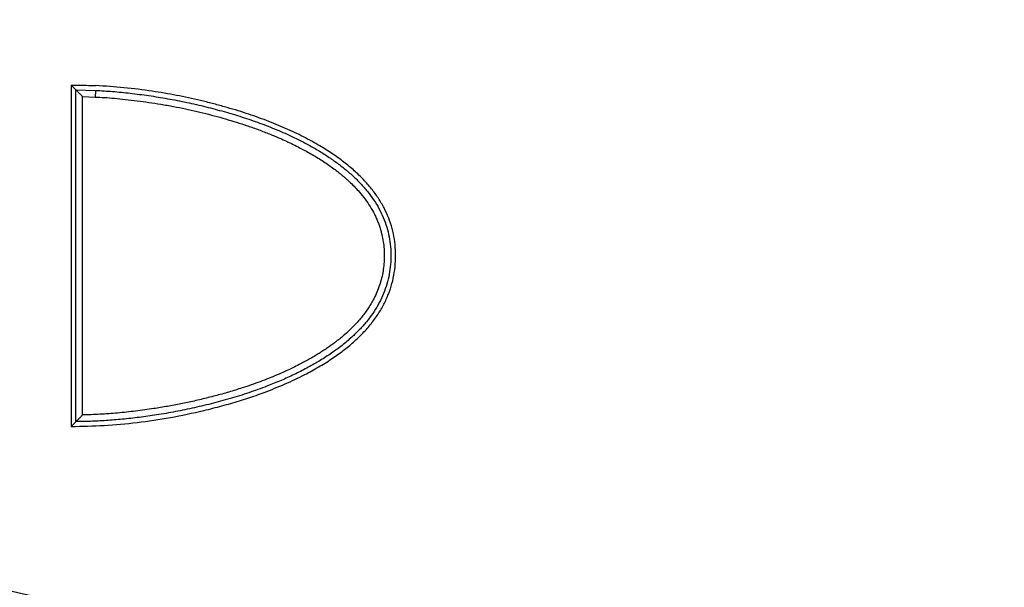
# Model space of a CAD drawing. Header units: millimetres. Extents: x -848 to 77789, y -17557 to 12238.
# Tile 43 of 79: x 71814 to 71948, y -12271 to -12194. Entities that reach past the tile are written whole.
import ezdxf
from ezdxf import colors
from ezdxf.entities.mleader import LeaderData, LeaderLine
from ezdxf.math import Vec2, Vec3

# ---------------------------------------------------------------- set-up
doc = ezdxf.new("R2010")
doc.units = ezdxf.units.MM
doc.layers.add('RR_IWK_opisy_piony', color=7, linetype='Continuous', lineweight=13)
doc.styles.add('Garamond', font='GARA.TTF')

# ---------------------------------------------------------------- blocks, each defined once
blk = doc.blocks.new('A$C661458EC')
at = {"color": 7, "linetype": 'Continuous', "lineweight": 25}
for p, q in [((-1.7836, -3.8731), (-1.7977, -3.8592)), ((-1.7836, -4.8731), (-1.7836, -3.8731)), ((-1.7836, -3.8731), (-1.7246, -3.8745)), ((-1.7636, -3.8933), (-1.7256, -3.8945)), ((-1.7636, -4.8529), (-1.7636, -3.8933)), ((-0.9387, -4.1418), (-0.9387, -4.141)), ((-1.7975, -4.8868), (-1.7836, -4.8731))]:
    blk.add_line(p, q, dxfattribs=at)
for points, knots in [([(-1.798, -3.8588), (-1.7888, -3.8588), (-1.7714, -3.8589), (-1.7468, -3.8593), (-1.7313, -3.8599), (-1.724, -3.8602)], [0, 0, 0, 0, 0.372301, 0.705609, 1, 1, 1, 1]), ([(-1.7979, -4.8875), (-1.7649, -4.8869), (-1.6985, -4.8857), (-1.5986, -4.8762), (-1.4982, -4.8613), (-1.4221, -4.8454), (-1.3704, -4.8327), (-1.3433, -4.8256), (-1.3168, -4.8181), (-1.2908, -4.8104), (-1.2654, -4.8023), (-1.2406, -4.7939), (-1.2028, -4.7802), (-1.1534, -4.7603), (-1.0985, -4.7344), (-1.0519, -4.7089), (-1.0132, -4.6849), (-0.978, -4.6599), (-0.9463, -4.6339), (-0.918, -4.6069), (-0.8933, -4.5788), (-0.8721, -4.5498), (-0.8544, -4.5197), (-0.8403, -4.4887), (-0.8297, -4.4566), (-0.8226, -4.4236), (-0.8192, -4.3898), (-0.8191, -4.356), (-0.8225, -4.3228), (-0.8294, -4.2904), (-0.8398, -4.259), (-0.8538, -4.2285), (-0.8712, -4.199), (-0.892, -4.1703), (-0.9164, -4.1426), (-0.9442, -4.1159), (-0.9754, -4.09), (-1.0101, -4.0651), (-1.0509, -4.0395), (-1.098, -4.0137), (-1.1517, -3.9882), (-1.2094, -3.9647), (-1.271, -3.943), (-1.3257, -3.9265), (-1.3718, -3.9141), (-1.4082, -3.905), (-1.4445, -3.8968), (-1.4808, -3.8894), (-1.517, -3.8828), (-1.5696, -3.8743), (-1.6385, -3.8655), (-1.6956, -3.862), (-1.724, -3.8602)], [0, 0, 0, 0, 0.042494, 0.085408, 0.128891, 0.173087, 0.185314, 0.197333, 0.209149, 0.220764, 0.232182, 0.243408, 0.254444, 0.28385, 0.311953, 0.332539, 0.352039, 0.37052, 0.388063, 0.404761, 0.420722, 0.436071, 0.450947, 0.465503, 0.479902, 0.494313, 0.508904, 0.523463, 0.53771, 0.551808, 0.565921, 0.580216, 0.594851, 0.609977, 0.625726, 0.642219, 0.65956, 0.677839, 0.697131, 0.721438, 0.746889, 0.773566, 0.80154, 0.830875, 0.84701, 0.863053, 0.879011, 0.89489, 0.910698, 0.926441, 0.963332, 1, 1, 1, 1]), ([(-1.7636, -3.8933), (-1.7645, -3.8924), (-1.7665, -3.8905), (-1.7692, -3.8876), (-1.7722, -3.8845), (-1.7752, -3.8815), (-1.7782, -3.8786), (-1.7806, -3.8761), (-1.7823, -3.8744), (-1.7834, -3.8733), (-1.7836, -3.8732), (-1.7836, -3.8731)], [0, 0, 0, 0, 0.0955326, 0.2187156, 0.3090206, 0.4459889, 0.5736354, 0.6932896, 0.8026873, 0.904012, 1, 1, 1, 1]), ([(-1.7246, -3.8745), (-1.7076, -3.8755), (-1.6726, -3.8775), (-1.6192, -3.8829), (-1.5638, -3.8901), (-1.507, -3.8993), (-1.4493, -3.9105), (-1.3924, -3.9235), (-1.3367, -3.9382), (-1.2826, -3.9544), (-1.2297, -3.9726), (-1.1781, -3.9927), (-1.1331, -4.0127), (-1.0946, -4.0319), (-1.062, -4.0498), (-1.031, -4.0687), (-1.0017, -4.0886), (-0.9742, -4.1095), (-0.9486, -4.1316), (-0.9252, -4.1546), (-0.904, -4.1788), (-0.8854, -4.204), (-0.8693, -4.2303), (-0.856, -4.2578), (-0.8457, -4.2863), (-0.8385, -4.3158), (-0.8343, -4.3459), (-0.8331, -4.3763), (-0.835, -4.4066), (-0.8397, -4.4366), (-0.8475, -4.4658), (-0.8583, -4.4941), (-0.8719, -4.5213), (-0.8883, -4.5474), (-0.9071, -4.5723), (-0.9284, -4.5962), (-0.953, -4.6201), (-0.9811, -4.6438), (-1.0129, -4.6671), (-1.0469, -4.6891), (-1.0829, -4.7097), (-1.1207, -4.7291), (-1.1601, -4.7471), (-1.205, -4.7656), (-1.2556, -4.7841), (-1.3117, -4.8019), (-1.3687, -4.8177), (-1.4261, -4.8314), (-1.4833, -4.8431), (-1.5388, -4.8527), (-1.5922, -4.8603), (-1.643, -4.866), (-1.692, -4.87), (-1.7387, -4.8726), (-1.7689, -4.8729), (-1.7836, -4.8731)], [0, 0, 0, 0, 0.022538, 0.046226, 0.070861, 0.096237, 0.122151, 0.148406, 0.173297, 0.19816, 0.222845, 0.24721, 0.271124, 0.287771, 0.304097, 0.320071, 0.335672, 0.350885, 0.365708, 0.38015, 0.394236, 0.40801, 0.421533, 0.434891, 0.448191, 0.461509, 0.47485, 0.488205, 0.501557, 0.514888, 0.528186, 0.541455, 0.554781, 0.568264, 0.581984, 0.596001, 0.610356, 0.627205, 0.64454, 0.662353, 0.680622, 0.69931, 0.718368, 0.737742, 0.763426, 0.789386, 0.815455, 0.841457, 0.867207, 0.892516, 0.915801, 0.938358, 0.960021, 0.980623, 1, 1, 1, 1]), ([(-1.7246, -3.8745), (-1.7247, -3.8748), (-1.7247, -3.8752), (-1.7248, -3.8777), (-1.7249, -3.8803), (-1.7251, -3.8835), (-1.7253, -3.8881), (-1.7255, -3.892), (-1.7256, -3.8945)], [0, 0, 0, 0, 0.2394484, 0.3684042, 0.4999425, 0.6314835, 0.7604682, 1, 1, 1, 1]), ([(-1.7256, -3.8945), (-1.7163, -3.8949), (-1.6971, -3.8959), (-1.667, -3.8983), (-1.6341, -3.9016), (-1.5993, -3.9056), (-1.5635, -3.9105), (-1.5268, -3.9163), (-1.4782, -3.925), (-1.4186, -3.9375), (-1.3497, -3.9551), (-1.2991, -3.9703), (-1.2657, -3.9815), (-1.2488, -3.9873), (-1.2322, -3.9934), (-1.2159, -3.9995), (-1.1999, -4.0058), (-1.1843, -4.0122), (-1.1671, -4.0195), (-1.1484, -4.0279), (-1.1285, -4.0374), (-1.1101, -4.0466), (-1.0863, -4.0591), (-1.058, -4.0753), (-1.0251, -4.0965), (-1.0021, -4.1133), (-0.9877, -4.1247), (-0.9809, -4.1303), (-0.9742, -4.136), (-0.9677, -4.1417), (-0.9613, -4.1475), (-0.9525, -4.1558), (-0.9414, -4.1669), (-0.9266, -4.1832), (-0.9112, -4.2023), (-0.896, -4.2245), (-0.8851, -4.2437), (-0.8776, -4.2595), (-0.8725, -4.2717), (-0.868, -4.284), (-0.8641, -4.2965), (-0.8601, -4.3119), (-0.8565, -4.3306), (-0.8541, -4.3525), (-0.8533, -4.3748), (-0.8543, -4.3971), (-0.857, -4.4191), (-0.8614, -4.4408), (-0.8676, -4.462), (-0.8754, -4.4827), (-0.884, -4.5009), (-0.8927, -4.5166), (-0.9011, -4.5301), (-0.9104, -4.5434), (-0.9204, -4.5566), (-0.9339, -4.5725), (-0.9514, -4.591), (-0.9739, -4.6117), (-0.9933, -4.6276), (-1.0087, -4.6392), (-1.0193, -4.6468), (-1.0303, -4.6544), (-1.0416, -4.6618), (-1.0533, -4.6692), (-1.066, -4.6769), (-1.0799, -4.6849), (-1.095, -4.6932), (-1.1115, -4.7019), (-1.1387, -4.7154), (-1.1777, -4.7331), (-1.2287, -4.7533), (-1.2706, -4.7678), (-1.3022, -4.7778), (-1.3225, -4.7839), (-1.343, -4.7898), (-1.3638, -4.7954), (-1.3847, -4.8008), (-1.4059, -4.806), (-1.4333, -4.8123), (-1.4672, -4.8195), (-1.5078, -4.8271), (-1.5534, -4.8347), (-1.6035, -4.8416), (-1.6576, -4.8473), (-1.7109, -4.8513), (-1.7462, -4.8524), (-1.7636, -4.8529)], [0, 0, 0, 0, 0.01267, 0.026439, 0.041313, 0.057824, 0.074384, 0.090849, 0.10874, 0.14188, 0.17426, 0.20594, 0.214237, 0.222415, 0.230477, 0.238422, 0.246254, 0.253973, 0.261581, 0.271864, 0.281944, 0.291828, 0.299997, 0.318697, 0.336514, 0.353505, 0.357614, 0.36167, 0.365674, 0.369627, 0.373529, 0.377383, 0.38628, 0.39493, 0.407609, 0.419839, 0.431704, 0.437759, 0.443768, 0.449746, 0.455705, 0.46166, 0.471613, 0.481657, 0.491855, 0.502083, 0.512185, 0.522225, 0.532267, 0.542376, 0.552615, 0.559738, 0.566982, 0.574367, 0.581911, 0.58963, 0.602923, 0.61681, 0.631347, 0.637224, 0.643201, 0.64928, 0.655464, 0.661755, 0.668157, 0.675845, 0.683693, 0.691703, 0.7014, 0.725312, 0.750299, 0.776414, 0.786017, 0.795686, 0.805421, 0.815225, 0.8251, 0.835046, 0.845067, 0.863635, 0.882467, 0.9016, 0.926899, 0.951715, 0.976072, 1, 1, 1, 1]), ([(-1.7836, -4.8731), (-1.7836, -4.873), (-1.7834, -4.8729), (-1.7823, -4.8718), (-1.7806, -4.87), (-1.7786, -4.8681), (-1.7768, -4.8662), (-1.7753, -4.8647), (-1.7736, -4.863), (-1.7715, -4.8609), (-1.7691, -4.8584), (-1.7664, -4.8557), (-1.7646, -4.8539), (-1.7636, -4.8529)], [0, 0, 0, 0, 0.095911, 0.197206, 0.30661, 0.426298, 0.48605, 0.550073, 0.618455, 0.691267, 0.804321, 0.89184, 1, 1, 1, 1])]:
    blk.add_open_spline(points, degree=3, knots=knots, dxfattribs=at)
blk.add_open_spline([(-1.798, -3.8588), (-1.798, -3.9731), (-1.798, -4.2016), (-1.798, -4.5445), (-1.7979, -4.7732), (-1.7979, -4.8875)], degree=3, dxfattribs=at)
blk = doc.blocks.new('_None')

msp = doc.modelspace()

# ---------------------------------------------------------------- block references
at = {"lineweight": 0, "xscale": 45, "yscale": 45, "zscale": 45}
msp.add_blockref('A$C661458EC', (71902.19, -12029.19), dxfattribs=at)

# ---------------------------------------------------------------- next in the draw order: leaders
at = {"layer": 'RR_IWK_opisy_piony'}
ml = msp.add_multileader_mtext('Standard', dxfattribs=at)
ml.set_content('Zestawy ciepłomierzowe\\P- zawór kulowy DN15/DN20\\P- filtr siatkowy DN15/DN20\\P- ciepłomierz {\\A1;q{\\H0.7x;nom}=0,6 m{\\H0.7x;\\S3^ ;}/h DN15}\\P- zawór kulowy DN15/DN20\\P', color=256, style='Garamond')
ml.set_leader_properties()
ml.set_arrow_properties(name='NONE')
ml.build(insert=Vec2(0, 0))
ml.multileader.update_dxf_attribs({"text_left_attachment_type": 2, "text_right_attachment_type": 2, "dogleg_length": 0, "arrow_head_size": 0.18})
ctx = ml.context
ctx.base_point, ctx.char_height, ctx.arrow_head_size, ctx.landing_gap_size, ctx.plane_origin = Vec3(72890.1, -11459.83), 200, 0.18, 25, Vec3(97310.05, 87237.63)
ctx.left_attachment, ctx.right_attachment = 2, 2
notes = []
notes.append((ctx, [(1, (1, 1, 0), (72890.1, -11460), (1, 0), 0, [(0, [(72366.06, -12346.01), (71897.53, -12290.67), (71464.8, -12192.36)], 0, [])])]))
ctx.mtext.insert = Vec3(72915.1, -10630.57)
ctx.mtext.has_bg_fill, ctx.mtext.bg_color, ctx.mtext.bg_scale_factor, ctx.mtext.bg_transparency, ctx.mtext.use_window_bg_color = 1, -1027028792, 1, 0, 1
for ctx, leaders in notes:
    for number, flags, end, landing, length, lines in leaders:
        leader = LeaderData()
        leader.index, (leader.has_last_leader_line, leader.has_dogleg_vector, leader.attachment_direction) = number, flags
        leader.last_leader_point, leader.dogleg_vector, leader.dogleg_length = Vec3(end), Vec3(landing), length
        for number, points, colour, breaks in lines:
            line = LeaderLine()
            line.index, line.vertices, line.color, line.breaks = number, Vec3.list(points), colors.encode_raw_color(colour), breaks
            leader.lines.append(line)
        ctx.leaders.append(leader)

doc.saveas('drawing.dxf')
